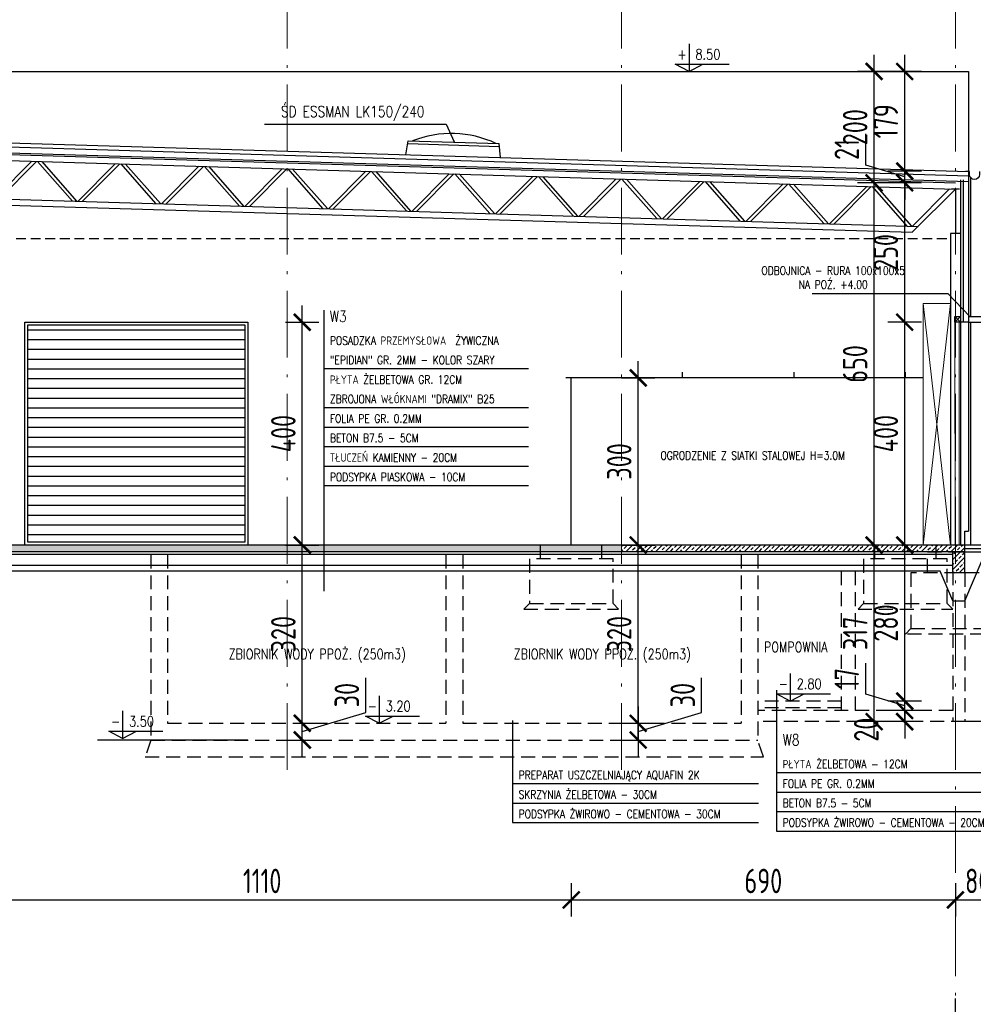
# Model space of a CAD drawing. Extents: x 153948 to 285449, y -89387 to -60195.
# Tile 106 of 108: x 282433 to 284145, y -77602 to -75835. Entities that reach past the tile are written whole.
import ezdxf
from ezdxf.enums import TextEntityAlignment as Align

# ---------------------------------------------------------------- set-up
doc = ezdxf.new("R2010")
doc.units = 0
doc.header["$LTSCALE"] = 100
doc.header["$MEASUREMENT"] = 0
doc.header["$PDMODE"] = 1
doc.linetypes.add('ACAD_ISO10W100', pattern=[18.5, 12, -3, 0.5, -3])
doc.linetypes.add('DASHED2', pattern=[0.375, 0.25, -0.125])
doc.layers.get('0').update_dxf_attribs({"linetype": 'CONTINUOUS'})
doc.layers.get('DEFPOINTS').update_dxf_attribs({"linetype": 'CONTINUOUS'})
for name, color, linetype in [('A-BUD-OP', 3, 'CONTINUOUS'), ('DRZWI', 5, 'CONTINUOUS'), ('FUNDAM', 5, 'DASHED2'), ('GRUNT', 4, 'CONTINUOUS'), ('IZOLACJE', 3, 'CONTINUOUS'), ('K-STA', 2, 'CONTINUOUS'), ('OCIEPLENIE', 8, 'BATTING'), ('OPIS-POM', 2, 'CONTINUOUS'), ('PODWALINA', 6, 'CONTINUOUS'), ('POSADZKA', 13, 'CONTINUOUS'), ('R-----OP', 2, 'CONTINUOUS'), ('RYNNY', 2, 'CONTINUOUS'), ('SIATKA', 2, 'ZIGZAG'), ('SZRAF', 9, 'CONTINUOUS'), ('TEXT1', 2, 'CONTINUOUS'), ('WIDOK', 11, 'CONTINUOUS'), ('WYMIARY', 1, 'CONTINUOUS'), ('ŚWIETLIK', 2, 'CONTINUOUS')]:
    doc.layers.add(name, color=color, linetype=linetype)
for name, color, linetype, lineweight in [('ALUMINIUM', 5, 'CONTINUOUS', 13), ('OSIE', 8, 'ACAD_ISO10W100', 15), ('PANELE', 3, 'CONTINUOUS', 25)]:
    doc.layers.add(name, color=color, linetype=linetype, lineweight=lineweight)
doc.styles.add('DYBY-NORMALNY-0-8-N', font='ROMANS.SHX', dxfattribs={"width": 0.8})
doc.styles.add('STYLE2', font='isocp.shx', dxfattribs={"width": 0.8})
doc.linetypes.add('BATTING', pattern='A,0.0001,-0.1,[134,ltypeshp.shx,S=0.1,R=0,X=-0.1,Y=0],-0.2,[134,ltypeshp.shx,S=0.1,R=180,X=0.1,Y=0],-0.1', length=0.4001)
doc.linetypes.add('ZIGZAG', pattern='A,0.0001,-0.2,[131,ltypeshp.shx,S=0.2,R=0,X=-0.2,Y=0],-0.4,[131,ltypeshp.shx,S=0.2,R=180,X=0.2,Y=0],-0.2', length=0.8001)
doc.dimstyles.new('KRESKI_100', dxfattribs={"dimscale": 20, "dimtxt": 2.2, "dimasz": 1.5, "dimexe": 1.5, "dimexo": 1.5, "dimgap": 0.6, "dimtad": 1, "dimdec": 1, "dimrnd": 0.5, "dimdsep": 46, "dimtxsty": 'STYLE2', "dimblk1": 'ARCHTICK', "dimblk2": 'ARCHTICK', "dimsah": 1, "dimcen": 2.5, "dimdle": 1.5, "dimclrd": 10, "dimclre": 10, "dimclrt": 15, "dimadec": 0, "dimazin": 0, "dimtfac": 1, "dimtdec": 1, "dimtmove": 1, "dimatfit": 3, "dimldrblk": 'ARCHTICK', "dimfxl": 1.5, "dimfxlon": 1, "dimtolj": 1, "dimtzin": 0, "dimarcsym": 0})
pattern_1 = [(45, (323078.547, -72322.589), (-8.8388348, 8.8388348), []), (45, (323087.386, -72322.589), (-8.8388348, 8.8388348), [6.25, -3.125])]

# ---------------------------------------------------------------- blocks, each defined once
blk = doc.blocks.new('_ARCHTICK')
at = {"color": 0, "linetype": 'ByBlock', "const_width": 0.15}
blk.add_lwpolyline([(-0.5, -0.5), (0.5, 0.5)], dxfattribs=at)
blk = doc.blocks.new('*D850')
at = {"layer": 'DEFPOINTS', "color": 0, "transparency": 16777216}
for p in [(284022.1, -75927.5), (284136.8, -75927.5), (284088, -76106.3)]:
    blk.add_point(p, dxfattribs=at)
at = {"layer": 'WYMIARY', "color": 10, "lineweight": -2, "transparency": 16777216}
for p, q in [((284022.1, -76136.3), (284022.1, -75897.5)), ((284052.1, -75927.5), (283992.1, -75927.5)), ((284052.1, -76106.3), (283992.1, -76106.3))]:
    blk.add_line(p, q, dxfattribs=at)
at = {"layer": 'WYMIARY', "color": 10, "lineweight": -2, "transparency": 16777216, "xscale": 30, "yscale": 30, "zscale": 30}
for p, rotation in [((284022.1, -75927.5), 90), ((284022.1, -76106.3), 270)]:
    blk.add_blockref('_ARCHTICK', p, dxfattribs=dict(at, rotation=rotation))
at = {"layer": 'WYMIARY', "color": 15, "transparency": 16777216, "insert": (283988.1, -76016.9), "char_height": 44, "attachment_point": 5, "rotation": 90, "style": 'STYLE2'}
blk.add_mtext('\\A1;179', dxfattribs=at)
blk = doc.blocks.new('*D851')
at = {"layer": 'DEFPOINTS', "color": 0, "transparency": 16777216}
for p in [(284022.1, -76106.3), (284108, -76106.3), (284113.3, -76127.5)]:
    blk.add_point(p, dxfattribs=at)
at = {"layer": 'WYMIARY', "color": 10, "lineweight": -2, "transparency": 16777216}
for p, q in [((283952.1, -76095.9), (283952.1, -76039.4)), ((284022.1, -76106.3), (284022.1, -76076.3)), ((284022.1, -76116.9), (283952.1, -76095.9)), ((284052.1, -76106.3), (283992.1, -76106.3)), ((284022.1, -76127.5), (284022.1, -76106.3)), ((284022.1, -76127.5), (284022.1, -76106.3)), ((284022.1, -76127.5), (284022.1, -76157.5))]:
    blk.add_line(p, q, dxfattribs=at)
at = {"layer": 'WYMIARY', "color": 10, "lineweight": -2, "transparency": 16777216, "xscale": 30, "yscale": 30, "zscale": 30}
for p, rotation in [((284022.1, -76106.3), 270), ((284022.1, -76127.5), 90)]:
    blk.add_blockref('_ARCHTICK', p, dxfattribs=dict(at, rotation=rotation))
at = {"layer": 'WYMIARY', "color": 15, "transparency": 16777216, "insert": (283918.1, -76067.6), "char_height": 44, "attachment_point": 5, "rotation": 90, "style": 'STYLE2'}
blk.add_mtext('\\A1;21', dxfattribs=at)
blk = doc.blocks.new('*D852')
at = {"layer": 'DEFPOINTS', "color": 0, "transparency": 16777216}
for p in [(283967.2, -75927.5), (284022.1, -75927.5), (284022.1, -76127.5)]:
    blk.add_point(p, dxfattribs=at)
at = {"layer": 'WYMIARY', "color": 10, "lineweight": -2, "transparency": 16777216}
for p, q in [((283967.2, -76157.5), (283967.2, -75897.5)), ((283992.1, -75927.5), (283937.2, -75927.5))]:
    blk.add_line(p, q, dxfattribs=at)
at = {"layer": 'WYMIARY', "color": 10, "lineweight": -2, "transparency": 16777216, "xscale": 30, "yscale": 30, "zscale": 30}
for p, rotation in [((283967.2, -75927.5), 90), ((283967.2, -76127.5), 270)]:
    blk.add_blockref('_ARCHTICK', p, dxfattribs=dict(at, rotation=rotation))
at = {"layer": 'WYMIARY', "color": 15, "transparency": 16777216, "insert": (283933.2, -76027.5), "char_height": 44, "attachment_point": 5, "rotation": 90, "style": 'STYLE2'}
blk.add_mtext('\\A1;200', dxfattribs=at)
blk = doc.blocks.new('*D853')
at = {"layer": 'DEFPOINTS', "color": 0, "transparency": 16777216}
for p in [(283967.2, -76127.5), (284022.1, -76127.5), (284055.1, -76777.5)]:
    blk.add_point(p, dxfattribs=at)
at = {"layer": 'WYMIARY', "color": 10, "lineweight": -2, "transparency": 16777216}
for p, q in [((283967.2, -76807.5), (283967.2, -76097.5)), ((283992.1, -76127.5), (283937.2, -76127.5))]:
    blk.add_line(p, q, dxfattribs=at)
at = {"layer": 'WYMIARY', "color": 10, "lineweight": -2, "transparency": 16777216, "xscale": 30, "yscale": 30, "zscale": 30}
for p, rotation in [((283967.2, -76127.5), 90), ((283967.2, -76777.5), 270)]:
    blk.add_blockref('_ARCHTICK', p, dxfattribs=dict(at, rotation=rotation))
at = {"layer": 'WYMIARY', "color": 15, "transparency": 16777216, "insert": (283933.2, -76452.5), "char_height": 44, "attachment_point": 5, "rotation": 90, "style": 'STYLE2'}
blk.add_mtext('\\A1;650', dxfattribs=at)
blk = doc.blocks.new('*D854')
at = {"layer": 'DEFPOINTS', "color": 0, "transparency": 16777216}
for p in [(283967.2, -76777.5), (284055.1, -76777.5), (284093.3, -77094.5)]:
    blk.add_point(p, dxfattribs=at)
at = {"layer": 'WYMIARY', "color": 10, "lineweight": -2, "transparency": 16777216}
for p, q in [((283967.2, -77124.5), (283967.2, -76747.5)), ((283997.2, -76777.5), (283937.2, -76777.5)), ((283997.2, -77094.5), (283937.2, -77094.5))]:
    blk.add_line(p, q, dxfattribs=at)
at = {"layer": 'WYMIARY', "color": 10, "lineweight": -2, "transparency": 16777216, "xscale": 30, "yscale": 30, "zscale": 30}
for p, rotation in [((283967.2, -76777.5), 90), ((283967.2, -77094.5), 270)]:
    blk.add_blockref('_ARCHTICK', p, dxfattribs=dict(at, rotation=rotation))
at = {"layer": 'WYMIARY', "color": 15, "transparency": 16777216, "insert": (283933.2, -76936), "char_height": 44, "attachment_point": 5, "rotation": 90, "style": 'STYLE2'}
blk.add_mtext('\\A1;317', dxfattribs=at)
blk = doc.blocks.new('*D855')
at = {"layer": 'DEFPOINTS', "color": 0, "transparency": 16777216}
for p in [(284022.1, -77074.5), (284108.3, -77074.5), (284113.3, -77094.5)]:
    blk.add_point(p, dxfattribs=at)
at = {"layer": 'WYMIARY', "color": 10, "lineweight": -2, "transparency": 16777216}
for p, q in [((284022.1, -77074.5), (284022.1, -77044.5)), ((284052.1, -77074.5), (283992.1, -77074.5)), ((284022.1, -77094.5), (284022.1, -77074.5)), ((284052.1, -77094.5), (283992.1, -77094.5)), ((284022.1, -77094.5), (284022.1, -77124.5))]:
    blk.add_line(p, q, dxfattribs=at)
at = {"layer": 'WYMIARY', "color": 10, "lineweight": -2, "transparency": 16777216, "xscale": 30, "yscale": 30, "zscale": 30}
for p, rotation in [((284022.1, -77074.5), 270), ((284022.1, -77094.5), 90)]:
    blk.add_blockref('_ARCHTICK', p, dxfattribs=dict(at, rotation=rotation))
at = {"layer": 'WYMIARY', "color": 15, "transparency": 16777216, "insert": (283953.1, -77108.9), "char_height": 44, "attachment_point": 5, "rotation": 90, "style": 'STYLE2'}
blk.add_mtext('\\A1;20', dxfattribs=at)
blk = doc.blocks.new('*D856')
at = {"layer": 'DEFPOINTS', "color": 0, "transparency": 16777216}
for p in [(284022.1, -76127.5), (284113.3, -76127.5), (284112.3, -76377.5)]:
    blk.add_point(p, dxfattribs=at)
at = {"layer": 'WYMIARY', "color": 10, "lineweight": -2, "transparency": 16777216}
for p, q in [((284022.1, -76407.5), (284022.1, -76097.5)), ((284052.1, -76127.5), (283992.1, -76127.5))]:
    blk.add_line(p, q, dxfattribs=at)
at = {"layer": 'WYMIARY', "color": 10, "lineweight": -2, "transparency": 16777216, "xscale": 30, "yscale": 30, "zscale": 30}
for p, rotation in [((284022.1, -76127.5), 90), ((284022.1, -76377.5), 270)]:
    blk.add_blockref('_ARCHTICK', p, dxfattribs=dict(at, rotation=rotation))
at = {"layer": 'WYMIARY', "color": 15, "transparency": 16777216, "insert": (283988.1, -76252.5), "char_height": 44, "attachment_point": 5, "rotation": 90, "style": 'STYLE2'}
blk.add_mtext('\\A1;250', dxfattribs=at)
blk = doc.blocks.new('*D857')
at = {"layer": 'DEFPOINTS', "color": 0, "transparency": 16777216}
for p in [(284022.1, -76377.5), (284112.3, -76377.5), (284055.1, -76777.5)]:
    blk.add_point(p, dxfattribs=at)
at = {"layer": 'WYMIARY', "color": 10, "lineweight": -2, "transparency": 16777216}
for p, q in [((284022.1, -76807.5), (284022.1, -76347.5)), ((284052.1, -76377.5), (283992.1, -76377.5))]:
    blk.add_line(p, q, dxfattribs=at)
at = {"layer": 'WYMIARY', "color": 10, "lineweight": -2, "transparency": 16777216, "xscale": 30, "yscale": 30, "zscale": 30}
for p, rotation in [((284022.1, -76377.5), 90), ((284022.1, -76777.5), 270)]:
    blk.add_blockref('_ARCHTICK', p, dxfattribs=dict(at, rotation=rotation))
at = {"layer": 'WYMIARY', "color": 15, "transparency": 16777216, "insert": (283988.1, -76577.5), "char_height": 44, "attachment_point": 5, "rotation": 90, "style": 'STYLE2'}
blk.add_mtext('\\A1;400', dxfattribs=at)
blk = doc.blocks.new('*D858')
at = {"layer": 'DEFPOINTS', "color": 0, "transparency": 16777216}
for p in [(284022.1, -76777.5), (284055.1, -76777.5), (284108.3, -77057.5)]:
    blk.add_point(p, dxfattribs=at)
at = {"layer": 'WYMIARY', "color": 10, "lineweight": -2, "transparency": 16777216}
for p, q in [((284022.1, -77087.5), (284022.1, -76747.5)), ((284025.1, -76777.5), (283992.1, -76777.5))]:
    blk.add_line(p, q, dxfattribs=at)
at = {"layer": 'WYMIARY', "color": 10, "lineweight": -2, "transparency": 16777216, "xscale": 30, "yscale": 30, "zscale": 30}
for p, rotation in [((284022.1, -76777.5), 90), ((284022.1, -77057.5), 270)]:
    blk.add_blockref('_ARCHTICK', p, dxfattribs=dict(at, rotation=rotation))
at = {"layer": 'WYMIARY', "color": 15, "transparency": 16777216, "insert": (283988.1, -76917.5), "char_height": 44, "attachment_point": 5, "rotation": 90, "style": 'STYLE2'}
blk.add_mtext('\\A1;280', dxfattribs=at)
blk = doc.blocks.new('*D859')
at = {"layer": 'DEFPOINTS', "color": 0, "transparency": 16777216}
for p in [(284022.1, -77057.5), (284108.3, -77057.5), (284108.3, -77074.5)]:
    blk.add_point(p, dxfattribs=at)
at = {"layer": 'WYMIARY', "color": 10, "lineweight": -2, "transparency": 16777216}
for p, q in [((283952.1, -77045), (283952.1, -76989.3)), ((284022.1, -77057.5), (284022.1, -77027.5)), ((284022.1, -77066), (283952.1, -77045)), ((284052.1, -77057.5), (283992.1, -77057.5)), ((284022.1, -77074.5), (284022.1, -77057.5)), ((284022.1, -77074.5), (284022.1, -77057.5)), ((284022.1, -77074.5), (284022.1, -77104.5))]:
    blk.add_line(p, q, dxfattribs=at)
at = {"layer": 'WYMIARY', "color": 10, "lineweight": -2, "transparency": 16777216, "xscale": 30, "yscale": 30, "zscale": 30}
for p, rotation in [((284022.1, -77057.5), 270), ((284022.1, -77074.5), 90)]:
    blk.add_blockref('_ARCHTICK', p, dxfattribs=dict(at, rotation=rotation))
at = {"layer": 'WYMIARY', "color": 15, "transparency": 16777216, "insert": (283918.1, -77017.2), "char_height": 44, "attachment_point": 5, "rotation": 90, "style": 'STYLE2'}
blk.add_mtext('\\A1;17', dxfattribs=at)
blk = doc.blocks.new('*D860')
at = {"layer": 'DEFPOINTS', "color": 0, "transparency": 16777216}
for p in [(283402.3, -77097.5), (283402.3, -77127.5), (283543.5, -77127.5)]:
    blk.add_point(p, dxfattribs=at)
at = {"layer": 'WYMIARY', "color": 10, "lineweight": -2, "transparency": 16777216}
for p, q in [((283657.5, -77078.3), (283657.5, -77015.6)), ((283543.5, -77067.5), (283543.5, -77157.5)), ((283543.5, -77112.5), (283657.5, -77078.3)), ((283513.5, -77097.5), (283573.5, -77097.5)), ((283513.5, -77127.5), (283573.5, -77127.5))]:
    blk.add_line(p, q, dxfattribs=at)
at = {"layer": 'WYMIARY', "color": 10, "lineweight": -2, "transparency": 16777216, "xscale": 30, "yscale": 30, "zscale": 30}
for p, rotation in [((283543.5, -77097.5), 90), ((283543.5, -77127.5), 270)]:
    blk.add_blockref('_ARCHTICK', p, dxfattribs=dict(at, rotation=rotation))
at = {"layer": 'WYMIARY', "color": 15, "transparency": 16777216, "insert": (283623.5, -77046.9), "char_height": 44, "attachment_point": 5, "rotation": 90, "style": 'STYLE2'}
blk.add_mtext('\\A1;30', dxfattribs=at)
blk = doc.blocks.new('*D861')
at = {"layer": 'DEFPOINTS', "color": 0, "transparency": 16777216}
for p in [(283423.3, -76477.5), (283543.5, -76477.5), (283423.3, -76777.5)]:
    blk.add_point(p, dxfattribs=at)
at = {"layer": 'WYMIARY', "color": 10, "lineweight": -2, "transparency": 16777216}
for p, q in [((283543.5, -76807.5), (283543.5, -76447.5)), ((283513.5, -76477.5), (283573.5, -76477.5))]:
    blk.add_line(p, q, dxfattribs=at)
at = {"layer": 'WYMIARY', "color": 10, "lineweight": -2, "transparency": 16777216, "xscale": 30, "yscale": 30, "zscale": 30}
for p, rotation in [((283543.5, -76477.5), 90), ((283543.5, -76777.5), 270)]:
    blk.add_blockref('_ARCHTICK', p, dxfattribs=dict(at, rotation=rotation))
at = {"layer": 'WYMIARY', "color": 15, "transparency": 16777216, "insert": (283509.5, -76627.5), "char_height": 44, "attachment_point": 5, "rotation": 90, "style": 'STYLE2'}
blk.add_mtext('\\A1;300', dxfattribs=at)
blk = doc.blocks.new('*D862')
at = {"layer": 'DEFPOINTS', "color": 0, "transparency": 16777216}
for p in [(283423.3, -76777.5), (283543.5, -76777.5), (283422.3, -77097.5)]:
    blk.add_point(p, dxfattribs=at)
at = {"layer": 'WYMIARY', "color": 10, "lineweight": -2, "transparency": 16777216}
for p, q in [((283543.5, -77127.5), (283543.5, -76747.5)), ((283513.5, -76777.5), (283573.5, -76777.5)), ((283513.5, -77097.5), (283573.5, -77097.5))]:
    blk.add_line(p, q, dxfattribs=at)
at = {"layer": 'WYMIARY', "color": 10, "lineweight": -2, "transparency": 16777216, "xscale": 30, "yscale": 30, "zscale": 30}
for p, rotation in [((283543.5, -76777.5), 90), ((283543.5, -77097.5), 270)]:
    blk.add_blockref('_ARCHTICK', p, dxfattribs=dict(at, rotation=rotation))
at = {"layer": 'WYMIARY', "color": 15, "transparency": 16777216, "insert": (283509.5, -76937.5), "char_height": 44, "attachment_point": 5, "rotation": 90, "style": 'STYLE2'}
blk.add_mtext('\\A1;320', dxfattribs=at)
blk = doc.blocks.new('*D863')
at = {"layer": 'DEFPOINTS', "color": 0, "transparency": 16777216}
for p in [(282867, -76377.5), (282940.3, -76377.5), (282867, -76777.5)]:
    blk.add_point(p, dxfattribs=at)
at = {"layer": 'WYMIARY', "color": 10, "lineweight": -2, "transparency": 16777216}
for p, q in [((282940.3, -76807.5), (282940.3, -76347.5)), ((282910.3, -76377.5), (282970.3, -76377.5))]:
    blk.add_line(p, q, dxfattribs=at)
at = {"layer": 'WYMIARY', "color": 10, "lineweight": -2, "transparency": 16777216, "xscale": 30, "yscale": 30, "zscale": 30}
for p, rotation in [((282940.3, -76377.5), 90), ((282940.3, -76777.5), 270)]:
    blk.add_blockref('_ARCHTICK', p, dxfattribs=dict(at, rotation=rotation))
at = {"layer": 'WYMIARY', "color": 15, "transparency": 16777216, "insert": (282906.3, -76577.5), "char_height": 44, "attachment_point": 5, "rotation": 90, "style": 'STYLE2'}
blk.add_mtext('\\A1;400', dxfattribs=at)
blk = doc.blocks.new('*D864')
at = {"layer": 'DEFPOINTS', "color": 0, "transparency": 16777216}
for p in [(282867, -76777.5), (282940.3, -76777.5), (282897, -77097.5)]:
    blk.add_point(p, dxfattribs=at)
at = {"layer": 'WYMIARY', "color": 10, "lineweight": -2, "transparency": 16777216}
for p, q in [((282940.3, -77127.5), (282940.3, -76747.5)), ((282910.3, -76777.5), (282970.3, -76777.5))]:
    blk.add_line(p, q, dxfattribs=at)
at = {"layer": 'WYMIARY', "color": 10, "lineweight": -2, "transparency": 16777216, "xscale": 30, "yscale": 30, "zscale": 30}
for p, rotation in [((282940.3, -76777.5), 90), ((282940.3, -77097.5), 270)]:
    blk.add_blockref('_ARCHTICK', p, dxfattribs=dict(at, rotation=rotation))
at = {"layer": 'WYMIARY', "color": 15, "transparency": 16777216, "insert": (282906.3, -76937.5), "char_height": 44, "attachment_point": 5, "rotation": 90, "style": 'STYLE2'}
blk.add_mtext('\\A1;320', dxfattribs=at)
blk = doc.blocks.new('*D865')
at = {"layer": 'DEFPOINTS', "color": 0, "transparency": 16777216}
for p in [(282897, -77097.5), (282940.3, -77097.5), (282867, -77127.5)]:
    blk.add_point(p, dxfattribs=at)
at = {"layer": 'WYMIARY', "color": 10, "lineweight": -2, "transparency": 16777216}
for p, q in [((283054.3, -77078.3), (283054.3, -77015.6)), ((282940.3, -77157.5), (282940.3, -77067.5)), ((282940.3, -77112.5), (283054.3, -77078.3)), ((282927, -77097.5), (282970.3, -77097.5)), ((282910.3, -77127.5), (282970.3, -77127.5))]:
    blk.add_line(p, q, dxfattribs=at)
at = {"layer": 'WYMIARY', "color": 10, "lineweight": -2, "transparency": 16777216, "xscale": 30, "yscale": 30, "zscale": 30}
for p, rotation in [((282940.3, -77097.5), 90), ((282940.3, -77127.5), 270)]:
    blk.add_blockref('_ARCHTICK', p, dxfattribs=dict(at, rotation=rotation))
at = {"layer": 'WYMIARY', "color": 15, "transparency": 16777216, "insert": (283020.3, -77046.9), "char_height": 44, "attachment_point": 5, "rotation": 90, "style": 'STYLE2'}
blk.add_mtext('\\A1;30', dxfattribs=at)
blk = doc.blocks.new('*D869')
at = {"layer": 'DEFPOINTS', "color": 0, "transparency": 16777216}
for p in [(284113.3, -77334.5), (284193.3, -77334.5), (284193.3, -77414.5)]:
    blk.add_point(p, dxfattribs=at)
at = {"layer": 'WYMIARY', "color": 15, "lineweight": -2, "transparency": 16777216}
blk.add_line((284193.3, -77384.5), (284193.3, -77444.5), dxfattribs=at)
at = {"layer": 'WYMIARY', "color": 10, "lineweight": -2, "transparency": 16777216}
blk.add_line((284083.3, -77414.5), (284223.3, -77414.5), dxfattribs=at)
at = {"layer": 'WYMIARY', "color": 10, "lineweight": -2, "transparency": 16777216, "xscale": 30, "yscale": 30, "zscale": 30, "rotation": 180}
blk.add_blockref('_ARCHTICK', (284113.3, -77414.5), dxfattribs=at)
at = {"layer": 'WYMIARY', "color": 10, "lineweight": -2, "transparency": 16777216, "xscale": 30, "yscale": 30, "zscale": 30}
blk.add_blockref('_ARCHTICK', (284193.3, -77414.5), dxfattribs=at)
at = {"layer": 'WYMIARY', "color": 15, "transparency": 16777216, "insert": (284153.3, -77380.5), "char_height": 44, "attachment_point": 5, "style": 'STYLE2'}
blk.add_mtext('\\A1;80', dxfattribs=at)
blk = doc.blocks.new('*D870')
at = {"layer": 'DEFPOINTS', "color": 0, "transparency": 16777216}
for p in [(283423.3, -77334.5), (284113.3, -77334.5), (284113.3, -77414.5)]:
    blk.add_point(p, dxfattribs=at)
at = {"layer": 'WYMIARY', "color": 15, "lineweight": -2, "transparency": 16777216}
blk.add_line((284113.3, -77384.5), (284113.3, -77444.5), dxfattribs=at)
at = {"layer": 'WYMIARY', "color": 10, "lineweight": -2, "transparency": 16777216}
blk.add_line((283393.3, -77414.5), (284143.3, -77414.5), dxfattribs=at)
at = {"layer": 'WYMIARY', "color": 10, "lineweight": -2, "transparency": 16777216, "xscale": 30, "yscale": 30, "zscale": 30, "rotation": 180}
blk.add_blockref('_ARCHTICK', (283423.3, -77414.5), dxfattribs=at)
at = {"layer": 'WYMIARY', "color": 10, "lineweight": -2, "transparency": 16777216, "xscale": 30, "yscale": 30, "zscale": 30}
blk.add_blockref('_ARCHTICK', (284113.3, -77414.5), dxfattribs=at)
at = {"layer": 'WYMIARY', "color": 15, "transparency": 16777216, "insert": (283768.3, -77380.5), "char_height": 44, "attachment_point": 5, "style": 'STYLE2'}
blk.add_mtext('\\A1;690', dxfattribs=at)
blk = doc.blocks.new('*D871')
at = {"layer": 'DEFPOINTS', "color": 0, "transparency": 16777216}
for p in [(282313.3, -77334.5), (283423.3, -77334.5), (283423.3, -77414.5)]:
    blk.add_point(p, dxfattribs=at)
at = {"layer": 'WYMIARY', "color": 15, "lineweight": -2, "transparency": 16777216}
blk.add_line((283423.3, -77384.5), (283423.3, -77444.5), dxfattribs=at)
at = {"layer": 'WYMIARY', "color": 10, "lineweight": -2, "transparency": 16777216}
blk.add_line((282283.3, -77414.5), (283453.3, -77414.5), dxfattribs=at)
at = {"layer": 'WYMIARY', "color": 10, "lineweight": -2, "transparency": 16777216, "xscale": 30, "yscale": 30, "zscale": 30, "rotation": 180}
blk.add_blockref('_ARCHTICK', (282313.3, -77414.5), dxfattribs=at)
at = {"layer": 'WYMIARY', "color": 10, "lineweight": -2, "transparency": 16777216, "xscale": 30, "yscale": 30, "zscale": 30}
blk.add_blockref('_ARCHTICK', (283423.3, -77414.5), dxfattribs=at)
at = {"layer": 'WYMIARY', "color": 15, "transparency": 16777216, "insert": (282868.3, -77380.5), "char_height": 44, "attachment_point": 5, "style": 'STYLE2'}
blk.add_mtext('\\A1;1110', dxfattribs=at)
blk = doc.blocks.new('KRATOWN')
at = {"layer": 'K-STA', "ltscale": 0.1}
for p, q in [((1800, 65), (0, 11)), ((1800, 54), (0, 0)), ((1725.8, -28.3), (1798.4, 54)), ((1727.5, -17.2), (1790.2, 53.7)), ((1800, 54), (1800, 65)), ((1127.8, -35.2), (1190.4, 35.7)), ((1136, -35), (1198.6, 36)), ((1267.5, -31), (1200.7, 36)), ((1275.7, -30.8), (1209, 36.3)), ((1277.7, -30.7), (1340.4, 40.2)), ((1286, -30.5), (1348.6, 40.5)), ((1417.4, -26.5), (1350.7, 40.5)), ((1425.6, -26.3), (1358.9, 40.8)), ((1427.7, -26.2), (1490.3, 44.7)), ((1435.9, -26), (1498.5, 45)), ((1567.4, -22), (1500.6, 45)), ((1575.6, -21.8), (1508.8, 45.3)), ((1577.6, -21.7), (1640.2, 49.2)), ((1585.8, -21.5), (1648.4, 49.5)), ((1717.3, -17.5), (1650.5, 49.5)), ((1725.5, -17.3), (1658.8, 49.8)), ((528.1, -53.2), (590.7, 17.7)), ((536.3, -52.9), (598.9, 18)), ((667.8, -49), (601, 18)), ((676, -48.8), (609.2, 18.3)), ((678, -48.7), (740.6, 22.2)), ((686.2, -48.4), (748.9, 22.5)), ((817.7, -44.5), (750.9, 22.5)), ((825.9, -44.3), (759.2, 22.8)), ((827.9, -44.2), (890.6, 26.7)), ((836.2, -43.9), (898.8, 27)), ((967.6, -40), (900.9, 27)), ((975.9, -39.8), (909.1, 27.3)), ((977.9, -39.7), (1040.5, 31.2)), ((986.1, -39.4), (1048.7, 31.5)), ((1117.6, -35.5), (1050.8, 31.5)), ((1125.8, -35.3), (1059, 31.8)), ((0, 0), (77.6, -77.7)), ((10.5, 0.3), (77.2, -66.7)), ((78.3, -66.7), (140.9, 4.2)), ((86.5, -66.4), (149.1, 4.5)), ((218, -62.5), (151.2, 4.5)), ((226.2, -62.2), (159.4, 4.8)), ((228.2, -62.2), (290.8, 8.7)), ((236.4, -61.9), (299.1, 9)), ((367.9, -58), (301.1, 9)), ((376.1, -57.7), (309.4, 9.3)), ((378.1, -57.7), (440.8, 13.2)), ((386.4, -57.4), (449, 13.5)), ((517.8, -53.5), (451.1, 13.5)), ((526.1, -53.2), (459.3, 13.8)), ((1735.8, -17), (66.9, -67)), ((1725.8, -28.3), (77.6, -77.7))]:
    blk.add_line(p, q, dxfattribs=at)

msp = doc.modelspace()

# ---------------------------------------------------------------- hatches: boundary and pattern name
at = {"layer": 'SZRAF'}
h = msp.add_hatch(dxfattribs=at)
h.set_pattern_fill('ANSI31', color=256, scale=140, angle=135, style=0)
h.set_pattern_definition([(180, (278329.62, -61428.677), (-4e-15, -17.5), [])])
h.paths.add_polyline_path([(282837.33, -76382.52), (282447.33, -76382.52), (282447.33, -76772.52), (282837.33, -76772.52)])
h = msp.add_hatch(dxfattribs=at)
h.set_pattern_fill('ANSI33', color=256, scale=50, style=0)
h.set_pattern_definition(pattern_1)
h.paths.add_polyline_path([(282325.83, -76777.52), (282325.83, -76789.52), (282373.33, -76789.52), (282913.33, -76789.52), (282913.33, -76777.52)])
h.paths.add_polyline_path([(282978.91, -76789.52), (282978.91, -76777.52), (282913.33, -76777.52), (282913.33, -76789.52)])
h.paths.add_polyline_path([(283368.33, -76789.52), (283368.33, -76777.52), (282978.91, -76777.52), (282978.91, -76789.52)])
h.paths.add_polyline_path([(283478.33, -76789.52), (283478.33, -76777.52), (283368.33, -76777.52), (283368.33, -76789.52)])
h.paths.add_polyline_path([(283513.33, -76789.52), (283513.33, -76777.52), (283478.33, -76777.52), (283478.33, -76789.52)])
h = msp.add_hatch(dxfattribs=at)
h.set_pattern_fill('ANSI33', color=256, scale=50, style=0)
h.set_pattern_definition(pattern_1)
h.paths.add_polyline_path([(283968.33, -76789.52), (283968.33, -76777.52), (283513.33, -76777.52), (283513.33, -76789.52)])
h.paths.add_polyline_path([(283968.33, -76777.52), (283968.33, -76789.52), (284078.33, -76789.52), (284078.33, -76777.52)])
h.paths.add_polyline_path([(284113.33, -76789.52), (284113.33, -76777.52), (284078.33, -76777.52), (284078.33, -76789.52)])
h.paths.add_polyline_path([(284130.33, -76789.52), (284130.33, -76777.52), (284113.33, -76777.52), (284113.33, -76789.52)])
h = msp.add_hatch(dxfattribs=at)
h.set_pattern_fill('ANSI33', color=256, scale=50, style=0)
h.set_pattern_definition(pattern_1)
h.paths.add_polyline_path([(284108.33, -76827.52), (284113.33, -76827.52), (284113.33, -76789.52), (284108.33, -76789.52)])
h.paths.add_polyline_path([(284113.33, -76827.52), (284130.33, -76827.52), (284130.33, -76789.52), (284113.33, -76789.52)])

# ---------------------------------------------------------------- linework, layer by layer
at = {"layer": 'A-BUD-OP'}
for p, q in [((283634.79, -75878.14), (283634.79, -75927.52)), ((283610.09, -75914.64), (283706.75, -75914.64)), ((283634.79, -75927.52), (283610.09, -75914.64)), ((283634.79, -75927.52), (283659.5, -75914.64)), ((283816.65, -77008.14), (283816.65, -77057.52)), ((283078.57, -77048.14), (283078.57, -77097.52)), ((283791.95, -77044.64), (283888.6, -77044.64)), ((283816.65, -77057.52), (283791.95, -77044.64)), ((283816.65, -77057.52), (283841.35, -77044.64)), ((282617.75, -77075.26), (282617.75, -77124.64)), ((283078.57, -77097.52), (283053.87, -77084.64)), ((283053.87, -77084.64), (283150.53, -77084.64)), ((283078.57, -77097.52), (283103.27, -77084.64)), ((282617.75, -77124.64), (282593.05, -77111.76)), ((282593.05, -77111.76), (282689.71, -77111.76)), ((282617.75, -77124.64), (282642.45, -77111.76))]:
    msp.add_line(p, q, dxfattribs=at)
at = {"layer": 'ALUMINIUM'}
for p, q in [((284104.33, -76777.52), (284055.06, -76343.73)), ((284104.33, -76343.73), (284055.06, -76777.52)), ((284112.33, -76377.52), (284113, -76777.52)), ((284119.83, -76377.52), (284119.83, -76777.52))]:
    msp.add_line(p, q, dxfattribs=at)
msp.add_lwpolyline([(284104.33, -76777.52), (284104.33, -76343.73), (284055.06, -76343.73), (284055.06, -76777.52)], close=True, dxfattribs=at)
at = {"layer": 'DRZWI'}
for points in [[(282842.33, -76777.52), (282442.33, -76777.52), (282442.33, -76377.52), (282842.33, -76377.52)], [(282837.33, -76772.52), (282447.33, -76772.52), (282447.33, -76382.52), (282837.33, -76382.52)]]:
    msp.add_lwpolyline(points, close=True, dxfattribs=at)
at = {"layer": 'FUNDAM'}
for p, q in [((283368.33, -76802.52), (283368.33, -76777.52)), ((283478.33, -76802.52), (283478.33, -76777.52)), ((283968.33, -76802.52), (283968.33, -76777.52)), ((284078.33, -76802.52), (284078.33, -76777.52)), ((282668.33, -76794.52), (282668.33, -77127.52)), ((282698.33, -76794.52), (282698.33, -77097.52)), ((283198.33, -76794.52), (283198.33, -77097.52)), ((283228.33, -76794.52), (283228.33, -77097.52)), ((283728.33, -76794.52), (283728.33, -77097.52)), ((283758.33, -76794.52), (283758.33, -77127.52)), ((283908.26, -76824.52), (283908.26, -77074.52)), ((283933.26, -76824.52), (283933.26, -77074.52)), ((284108.33, -76824.52), (284108.33, -77094.52)), ((284130.33, -76827.52), (284130.33, -77094.52)), ((283908.26, -77057.52), (283758.33, -77057.52)), ((283908.26, -77069.52), (283758.33, -77069.52)), ((284108.33, -77074.52), (283758.33, -77074.52)), ((282698.33, -77097.52), (283198.33, -77097.52)), ((283228.33, -77097.52), (283728.33, -77097.52)), ((284130.33, -77094.52), (283758.33, -77094.52)), ((282668.33, -77127.52), (283758.33, -77127.52))]:
    msp.add_line(p, q, dxfattribs=at)
for points in [[(284063.33, -76827.52), (284063.33, -76789.52), (284163.33, -76789.52), (284163.33, -76827.52)], [(283348.33, -76882.52), (283338.33, -76892.52), (283508.33, -76892.52), (283498.33, -76882.52)], [(283948.33, -76882.52), (283938.33, -76892.52), (284108.33, -76892.52), (284098.33, -76882.52)], [(284342.29, -76927.52), (284352.29, -76937.52), (284023.33, -76937.52), (284033.33, -76927.52)], [(282668.33, -77127.52), (282658.33, -77157.52), (283768.33, -77157.52), (283758.33, -77127.52)]]:
    msp.add_lwpolyline(points, dxfattribs=at)
for points in [[(283348.33, -76802.52), (283348.33, -76882.52), (283498.33, -76882.52), (283498.33, -76802.52)], [(283948.33, -76802.52), (283948.33, -76882.52), (284098.33, -76882.52), (284098.33, -76802.52)], [(284193.33, -76827.52), (284033.33, -76827.52), (284033.33, -76927.52), (284193.33, -76927.52)]]:
    msp.add_lwpolyline(points, close=True, dxfattribs=at)
at = {"layer": 'GRUNT'}
for p, q in [((284130.33, -76783.52), (285003.92, -76783.52)), ((284130.33, -76789.52), (285003.92, -76789.52))]:
    msp.add_line(p, q, dxfattribs=at)
at = {"layer": 'IZOLACJE', "ltscale": 0.1}
msp.add_line((280641.35, -76002.35), (284136.83, -76107.21), dxfattribs=at)
at = {"layer": 'K-STA', "linetype": 'ZIGZAG', "ltscale": 0.1}
msp.add_line((280641.35, -76020.39), (284136.74, -76125.26), dxfattribs=at)
at = {"layer": 'K-STA', "ltscale": 0.1}
for p, q in [((284120.27, -76138.52), (284106.39, -76138.52)), ((284113.33, -76138.52), (284113.33, -76218.52)), ((284122.33, -76218.52), (284104.33, -76218.52)), ((284112.33, -76377.52), (284122.33, -76367.52)), ((284122.33, -76377.52), (284112.33, -76367.52))]:
    msp.add_line(p, q, dxfattribs=at)
at = {"layer": 'K-STA', "ltscale": 0.12}
for p, q in [((284104.33, -76218.52), (284104.33, -76777.52)), ((284122.33, -76218.52), (284122.33, -76777.52))]:
    msp.add_line(p, q, dxfattribs=at)
at = {"layer": 'K-STA'}
for p, q in [((284136.83, -76367.52), (284189.2, -76367.52)), ((284136.83, -76377.52), (284189.2, -76377.52))]:
    msp.add_line(p, q, dxfattribs=at)
msp.add_lwpolyline([(284112.33, -76377.52), (284112.33, -76367.52), (284122.33, -76367.52), (284122.33, -76377.52)], close=True, dxfattribs=at)
at = {"layer": 'OCIEPLENIE', "ltscale": 0.19}
msp.add_line((280641.35, -76009.85), (284136.83, -76114.72), dxfattribs=at)
at = {"layer": 'OCIEPLENIE', "ltscale": 0.12}
msp.add_line((284127.33, -76121.82), (284127.33, -76377.52), dxfattribs=at)
at = {"layer": 'OSIE', "ltscale": 0.1}
for p, q in [((282913.33, -75396.16), (282913.33, -77183.83)), ((283513.33, -75396.16), (283513.33, -77183.83)), ((284113.33, -75396.16), (284113.33, -77591.48))]:
    msp.add_line(p, q, dxfattribs=at)
at = {"layer": 'PANELE', "ltscale": 0.12}
for p, q in [((284136.83, -76107.21), (284136.83, -76377.52)), ((284122.33, -76121.82), (284122.33, -76377.52))]:
    msp.add_line(p, q, dxfattribs=at)
at = {"layer": 'PANELE'}
msp.add_line((284136.83, -76377.52), (284122.33, -76377.52), dxfattribs=at)
at = {"layer": 'PODWALINA', "ltscale": 0.5}
for p, q in [((284108.33, -76827.52), (284108.33, -76789.52)), ((284130.33, -76827.52), (284130.33, -76789.52))]:
    msp.add_line(p, q, dxfattribs=at)
at = {"layer": 'PODWALINA'}
msp.add_line((284130.33, -76827.52), (284108.33, -76827.52), dxfattribs=at)
at = {"layer": 'POSADZKA'}
for p, q in [((285003.92, -76777.52), (280641.35, -76777.52)), ((284130.33, -76789.52), (280641.35, -76789.52)), ((284130.33, -76789.52), (284130.33, -76777.52))]:
    msp.add_line(p, q, dxfattribs=at)
at = {"layer": 'POSADZKA', "color": 1}
msp.add_line((284108.33, -76794.52), (282325.83, -76794.52), dxfattribs=at)
at = {"layer": 'POSADZKA', "color": 2}
for p, q in [((284130.33, -76877.52), (284160.96, -76804.52)), ((284108.33, -76814.52), (282325.83, -76814.52)), ((284086.1, -76824.52), (282325.83, -76824.52)), ((284108.33, -76877.52), (284086.1, -76824.52)), ((284108.33, -76877.52), (284130.33, -76877.52))]:
    msp.add_line(p, q, dxfattribs=at)
at = {"layer": 'R-----OP', "ltscale": 0.1}
for p, q in [((282872.17, -76022.03), (283198.95, -76022.03)), ((283198.95, -76022.03), (283213.19, -76053.8))]:
    msp.add_line(p, q, dxfattribs=at)
at = {"layer": 'R-----OP'}
for p, q in [((283855.9, -76325.96), (284099.31, -76325.96)), ((284099.31, -76325.96), (284138.88, -76367.52))]:
    msp.add_line(p, q, dxfattribs=at)
at = {"layer": 'R-----OP', "color": 1}
for p, q in [((282978.91, -76355.64), (282978.91, -76860.37)), ((282978.91, -76460.81), (283346.44, -76460.81)), ((282978.91, -76530.81), (283346.44, -76530.81)), ((282978.91, -76565.81), (283346.44, -76565.81)), ((282978.91, -76600.81), (283346.44, -76600.81)), ((282978.91, -76600.81), (283346.44, -76600.81)), ((282978.91, -76635.81), (283346.44, -76635.81)), ((282978.91, -76670.81), (283346.44, -76670.81)), ((283792.06, -77037.93), (283792.06, -77291.02)), ((283317.88, -77092.59), (283317.88, -77275.68)), ((283792.06, -77186.02), (284233.78, -77186.02)), ((283317.88, -77205.68), (283759.59, -77205.68)), ((283792.06, -77221.02), (284233.78, -77221.02)), ((283317.88, -77240.68), (283759.59, -77240.68)), ((283792.06, -77256.02), (284233.78, -77256.02)), ((283317.88, -77275.68), (283759.59, -77275.68)), ((283792.06, -77291.02), (284233.78, -77291.02))]:
    msp.add_line(p, q, dxfattribs=at)
at = {"layer": 'RYNNY'}
for p, q in [((284140.09, -76117.19), (284140.09, -76367.52)), ((284140.09, -76377.52), (284140.09, -76777.52))]:
    msp.add_line(p, q, dxfattribs=at)
msp.add_lwpolyline([(284156.59, -76107.21), (284156.59, -76112.21, -1), (284138.59, -76112.21), (284138.59, -76107.21), (284131.33, -76107.21)], format="xyb", dxfattribs=at)
at = {"layer": 'SIATKA', "linetype": 'Continuous', "ltscale": 0.1}
for p, q in [((283623.33, -76477.52), (283623.33, -76467.52)), ((283823.33, -76477.52), (283823.33, -76467.52)), ((284023.33, -76477.52), (284023.33, -76467.52)), ((283423.33, -76477.52), (283413.33, -76477.52))]:
    msp.add_line(p, q, dxfattribs=at)
at = {"layer": 'SIATKA', "ltscale": 0.2}
for p, q in [((283623.33, -76477.52), (283423.33, -76477.52)), ((283423.33, -76777.52), (283423.33, -76477.52)), ((283823.33, -76477.52), (283623.33, -76477.52)), ((284023.33, -76477.52), (283823.33, -76477.52)), ((284055.06, -76477.52), (284023.33, -76477.52))]:
    msp.add_line(p, q, dxfattribs=at)
at = {"layer": 'TEXT1'}
msp.add_line((284113.33, -77728.85), (284113.33, -77591.48), dxfattribs=at)
at = {"layer": 'WIDOK', "ltscale": 0.12}
for p, q in [((280641.35, -75927.52), (284136.83, -75927.52)), ((284136.83, -75927.52), (284136.83, -76107.21))]:
    msp.add_line(p, q, dxfattribs=at)
at = {"layer": 'WIDOK', "color": 3, "linetype": 'DASHED2', "ltscale": 0.7}
msp.add_line((280641.35, -76227.52), (284104.33, -76227.52), dxfattribs=at)
at = {"layer": 'WIDOK'}
for p, q in [((284136.83, -76377.52), (284136.83, -76752.52)), ((284130.33, -76752.52), (284136.83, -76752.52)), ((284130.33, -76777.52), (284130.33, -76752.52))]:
    msp.add_line(p, q, dxfattribs=at)
at = {"layer": 'WYMIARY', "ltscale": 0.12}
for p, q in [((284400.23, -77094.52), (284130.33, -77094.52)), ((282842.33, -77127.52), (282572.43, -77127.52))]:
    msp.add_line(p, q, dxfattribs=at)
at = {"layer": 'ŚWIETLIK', "color": 2}
for p, q in [((283125.99, -76076.96), (283130.5, -76051.95)), ((283295.99, -76082.06), (283293.75, -76057.05))]:
    msp.add_line(p, q, dxfattribs=at)
at = {"layer": 'ŚWIETLIK', "ltscale": 0.1}
for p, q in [((283130.35, -76056.94), (283293.6, -76062.04)), ((283130.5, -76051.95), (283293.75, -76057.05))]:
    msp.add_line(p, q, dxfattribs=at)
at = {"layer": 'ŚWIETLIK', "color": 2}
msp.add_arc((283208.03, -76225.78), 187.06, 64.63305, 111.93023, dxfattribs=at)

# ---------------------------------------------------------------- block references
at = {"layer": 'K-STA', "xscale": -1}
msp.add_blockref('KRATOWN', (284113.33, -76138.52), dxfattribs=at)

# ---------------------------------------------------------------- texts
at = {"layer": 'A-BUD-OP', "style": 'DYBY-NORMALNY-0-8-N', "width": 0.8}
for s, p in [('8.50', (283646.2, -75906.14)), ('+', (283613.98, -75906.14)), ('2.80', (283828.05, -77036.14)), ('-', (283795.84, -77036.14)), ('-', (283057.76, -77076.14)), ('3.20', (283089.98, -77076.14)), ('3.50', (282629.15, -77103.26)), ('-', (282596.94, -77103.26))]:
    msp.add_text(s, height=18.75, dxfattribs=at).set_placement(p)
at = {"layer": 'OPIS-POM', "style": 'DYBY-NORMALNY-0-8-N', "width": 0.8}
for s, height, p in [('POMPOWNIA', 18.281, (283826.43, -76960.63)), ('ZBIORNIK WODY PPOŻ. (250m3)', 18.2812, (282967.24, -76974.3)), ('ZBIORNIK WODY PPOŻ. (250m3)', 18.2812, (283479.13, -76974.3))]:
    msp.add_text(s, height=height, dxfattribs=at).set_placement(p, align=Align.MIDDLE)
at = {"layer": 'R-----OP', "color": 2, "style": 'DYBY-NORMALNY-0-8-N', "width": 0.8}
for s, height, p in [('ŚD ESSMAN LK150/240', 20, (283030.83, -75999.52)), ('ODBOJNICA - RURA 100x100x5', 15, (283893.71, -76284.94)), ('NA POŹ. +4.00', 15, (283893.71, -76307.52)), ('OGRODZENIE Z SIATKI STALOWEJ H=3.0M', 15, (283749.2, -76616.85))]:
    msp.add_text(s, height=height, dxfattribs=at).set_placement(p, align=Align.MIDDLE)
for s, height, p in [('W3', 20, (282989.85, -76377.03)), ('POSADZKA PRZEMYSŁOWA  ŻYWICZNA', 15, (282989.85, -76417.98)), ('"EPIDIAN" GR. 2MM - KOLOR SZARY', 15, (282989.85, -76452.98)), ('PŁYTA ŻELBETOWA GR. 12CM ', 15, (282989.85, -76487.98)), ('ZBROJONA WŁÓKNAMI "DRAMIX" B25', 15, (282989.85, -76522.98)), ('FOLIA PE GR. 0.2MM', 15, (282989.85, -76557.98)), ('BETON B7.5 - 5CM', 15, (282989.85, -76592.98)), ('TŁUCZEŃ KAMIENNY - 20CM', 15, (282989.85, -76627.98)), ('PODSYPKA PIASKOWA - 10CM', 15, (282989.85, -76662.98)), ('W8', 20, (283803.01, -77137.24)), ('PŁYTA ŻELBETOWA - 12CM', 15, (283803.01, -77178.2)), ('PREPARAT USZCZELNIAJĄCY AQUAFIN 2K', 15, (283328.82, -77197.86)), ('SKRZYNIA ŻELBETOWA - 30CM', 15, (283328.82, -77232.86)), ('FOLIA PE GR. 0.2MM', 15, (283803.01, -77213.2)), ('PODSYPKA ŻWIROWO - CEMENTOWA - 30CM', 15, (283328.82, -77267.86)), ('BETON B7.5 - 5CM', 15, (283803.01, -77248.2)), ('PODSYPKA ŻWIROWO - CEMENTOWA - 20CM', 15, (283803.01, -77283.2))]:
    msp.add_text(s, height=height, dxfattribs=at).set_placement(p)

# ---------------------------------------------------------------- dimensions: what is measured, and where the dimension line sits
at = {"layer": 'WYMIARY'}
for base, p1, p2, picture, middle in [((283967.23, -75927.52), (284022.08, -76127.52), (284022.08, -75927.52), '*D852', (283933.23, -76027.52)), ((284022.08, -76106.35), (284113.33, -76127.52), (284107.97, -76106.35), '*D851', (283918.07, -76083.93)), ((283967.23, -76127.52), (284055.06, -76777.52), (284022.08, -76127.52), '*D853', (283933.23, -76452.52)), ((284022.08, -76127.52), (284112.33, -76377.52), (284113.33, -76127.52), '*D856', (283988.08, -76252.52)), ((282940.33, -76377.52), (282866.97, -76777.52), (282866.97, -76377.52), '*D863', (282906.33, -76577.52)), ((284022.08, -76377.52), (284055.06, -76777.52), (284112.33, -76377.52), '*D857', (283988.08, -76577.52)), ((283543.48, -76477.52), (283423.33, -76777.52), (283423.33, -76477.52), '*D861', (283509.48, -76627.52)), ((282940.33, -76777.52), (282896.97, -77097.52), (282866.97, -76777.52), '*D864', (282906.33, -76937.52)), ((284022.08, -76777.52), (284108.33, -77057.52), (284055.06, -76777.52), '*D858', (283988.08, -76917.52)), ((284022.08, -77057.52), (284108.33, -77074.52), (284108.33, -77057.52), '*D859', (283918.08, -77033.02))]:
    dim = msp.add_linear_dim(base=base, p1=p1, p2=p2, angle=90, dimstyle='KRESKI_100', override={"dimse1": 1}, dxfattribs=at)
    dim.commit()
    dim.dimension.update_dxf_attribs({"geometry": picture, "text_midpoint": middle})
for base, p1, p2, picture, middle in [((284022.08, -75927.52), (284087.97, -76106.35), (284136.83, -75927.52), '*D850', (283988.08, -76016.93)), ((283543.48, -76777.52), (283422.33, -77097.52), (283423.33, -76777.52), '*D862', (283509.47, -76937.52)), ((283967.23, -76777.52), (284093.33, -77094.52), (284055.06, -76777.52), '*D854', (283933.23, -76936.02)), ((282940.33, -77097.52), (282866.97, -77127.52), (282896.97, -77097.52), '*D865', (283020.33, -77066.32)), ((283543.48, -77127.52), (283402.33, -77097.52), (283402.33, -77127.52), '*D860', (283623.48, -77066.32))]:
    dim = msp.add_linear_dim(base=base, p1=p1, p2=p2, angle=90, dimstyle='KRESKI_100', dxfattribs=at)
    dim.commit()
    dim.dimension.update_dxf_attribs({"geometry": picture, "text_midpoint": middle})
dim = msp.add_linear_dim(base=(284022.08, -77074.52), p1=(284113.33, -77094.52), p2=(284108.33, -77074.52), angle=90, dimstyle='KRESKI_100', dxfattribs=at)
dim.commit()
dim.dimension.update_dxf_attribs({"geometry": '*D855', "text_midpoint": (283987.08, -77108.86), "dimtype": 160})
for base, p1, p2, picture, middle in [((283423.33, -77414.49), (282313.33, -77334.49), (283423.33, -77334.49), '*D871', (282868.33, -77380.49)), ((284113.33, -77414.49), (283423.33, -77334.49), (284113.33, -77334.49), '*D870', (283768.33, -77380.49)), ((284193.33, -77414.49), (284113.33, -77334.49), (284193.33, -77334.49), '*D869', (284153.33, -77380.49))]:
    dim = msp.add_linear_dim(base=base, p1=p1, p2=p2, dimstyle='KRESKI_100', override={"dimse1": 1, "dimclre": 15}, dxfattribs=at)
    dim.commit()
    dim.dimension.update_dxf_attribs({"geometry": picture, "text_midpoint": middle})

doc.saveas('drawing.dxf')
